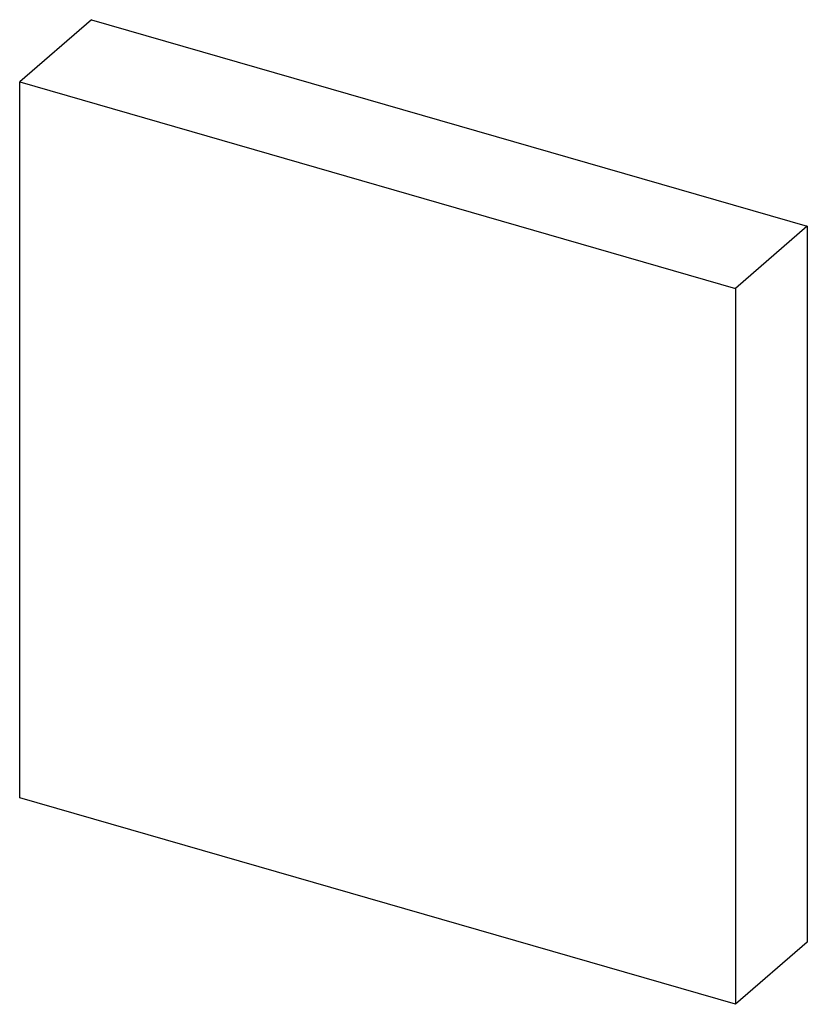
# Model space of a CAD drawing. Header units: millimetres. Extents: x 0 to 210, y 0 to 297.
# Tile 26 of 40: x 112.348 to 112.757, y 225.284 to 225.794. Entities that reach past the tile are written whole.
import ezdxf

# ---------------------------------------------------------------- set-up
doc = ezdxf.new("R2010")
doc.units = ezdxf.units.MM
doc.header["$LTSCALE"] = 19.36
doc.layers.get('0').update_dxf_attribs({"linetype": 'CONTINUOUS'})

msp = doc.modelspace()

# ---------------------------------------------------------------- linework, layer by layer
at = {"color": 7, "linetype": 'CONTINUOUS'}
for p, q in [((112.38556, 225.79418), (112.34828, 225.76189)), ((112.38556, 225.79418), (112.75672, 225.68703)), ((112.34828, 225.76189), (112.71943, 225.65474)), ((112.34828, 225.39073), (112.34828, 225.76189)), ((112.75672, 225.68703), (112.71943, 225.65474)), ((112.75672, 225.68703), (112.75672, 225.31588)), ((112.71943, 225.65474), (112.71943, 225.28359)), ((112.71943, 225.28359), (112.34828, 225.39073)), ((112.75672, 225.31588), (112.71943, 225.28359))]:
    msp.add_line(p, q, dxfattribs=at)

doc.saveas('drawing.dxf')
